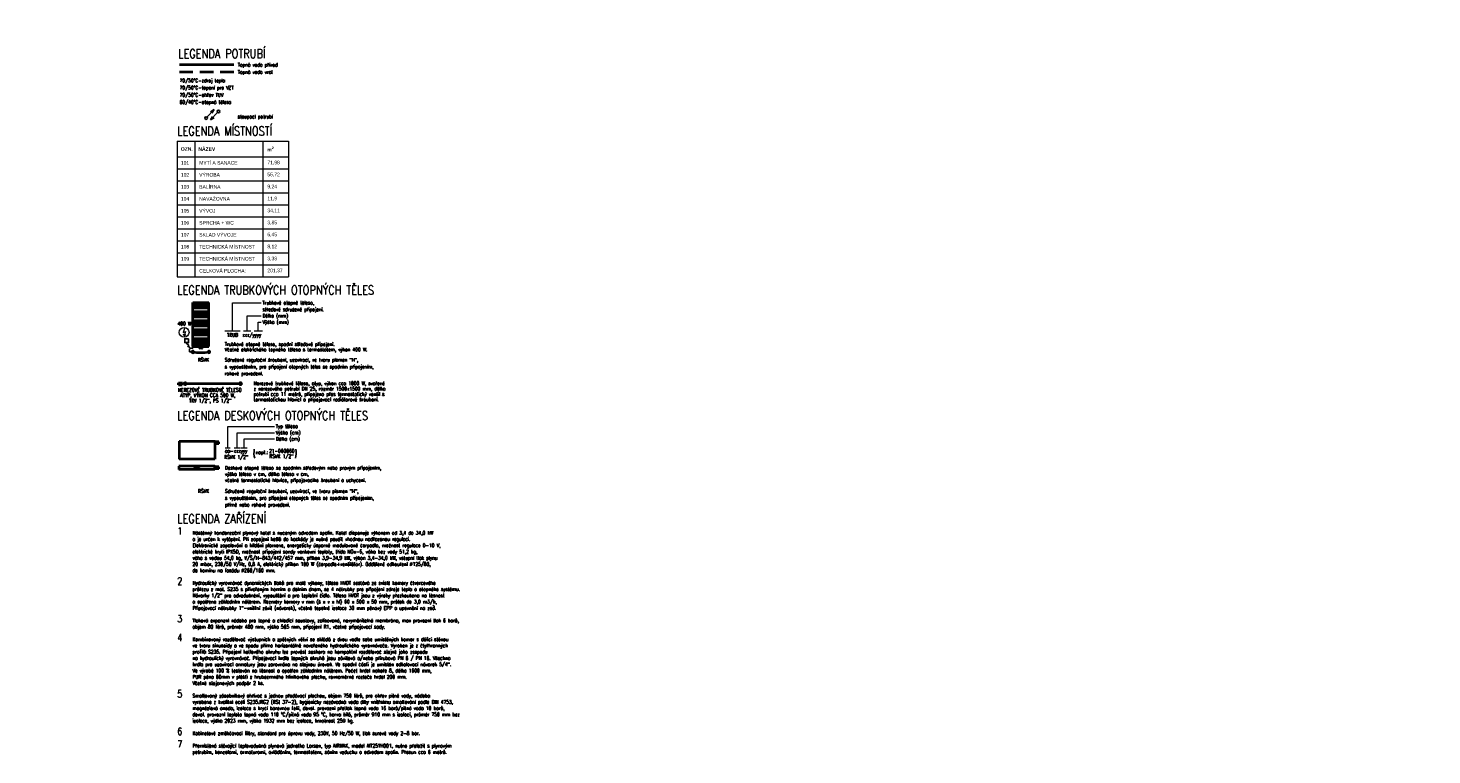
# Model space of a CAD drawing. Header units: millimetres. Extents: x -4829 to 407013, y -34854 to 354532.
# Tile 75 of 75: x 59127 to 98131, y -9849 to 10350. Entities that reach past the tile are written whole.
import ezdxf

# ---------------------------------------------------------------- set-up
doc = ezdxf.new("R2010")
doc.units = ezdxf.units.MM
doc.header["$LTSCALE"] = 15
doc.linetypes.add('DASHED', pattern=[19.05, 12.7, -6.35])
for name, color, linetype, lineweight in [('T_otopna_telesa', 1, 'Continuous', 40), ('T_popis', 4, 'Continuous', 0), ('T_potrubi_privodni', 1, 'Continuous', 40), ('T_potrubi_zpetne', 5, 'DASHED', 40), ('T_text', 3, 'Continuous', 18)]:
    doc.layers.add(name, color=color, linetype=linetype, lineweight=lineweight)
for name, color, linetype in [('T_popis_telesa', 31, 'Continuous'), ('T_stoupacky', 3, 'Continuous'), ('T_zarizeni', 4, 'Continuous')]:
    doc.layers.add(name, color=color, linetype=linetype)
doc.styles.add('EP', font='romans.shx', dxfattribs={"width": 0.8})
doc.styles.add('laplan N', font='txt')
doc.styles.add('RAZITKO', font='romans.shx', dxfattribs={"width": 0.8})

# ---------------------------------------------------------------- blocks, each defined once
blk = doc.blocks.new('A$C50C52D35')
at = {"layer": 'T_stoupacky'}
for p, q in [((-26, -27), (-222, -233)), ((-222, -233), (-162, -134)), ((-222, -233), (-122, -173))]:
    blk.add_line(p, q, dxfattribs=at)
blk.add_circle((0, 0), 37.5, dxfattribs=at)
blk = doc.blocks.new('A$C580b18a6')
at = {"lineweight": 5, "char_height": 300, "attachment_point": 1, "style": 'laplan N'}
for insert in [(-34921, 13583), (10547, -2238)]:
    blk.add_mtext_dynamic_manual_height_columns('NEZAMĚŘENÁ ČÁST\\P\\pi-900,l1200,t1200;-^INEOVĚŘENO', width=5545.82, gutter_width=500, heights=[0], dxfattribs=dict(at, insert=insert))
blk = doc.blocks.new('A$C9b8b9b80')
at = {"layer": 'T_otopna_telesa'}
blk.add_line((0, 741), (0, -741), dxfattribs=at)
at = {"layer": 'T_otopna_telesa', "color": 7, "ltscale": 2}
for p, q in [((34, -851), (-35, -851)), ((-28, -948), (-35, -851)), ((28, -948), (-28, -948)), ((28, -948), (34, -851))]:
    blk.add_line(p, q, dxfattribs=at)
at = {"layer": 'T_otopna_telesa'}
for centre in [(0, 771), (0, -771)]:
    blk.add_circle(centre, 30, dxfattribs=at)
blk = doc.blocks.new('A$C48765D27')
at = {"layer": 'T_otopna_telesa'}
for p, q in [((-250, -1138), (-250, 1300)), ((-250, 1300), (650, 1300)), ((-250, 1200), (650, 1200)), ((-250, 1100), (650, 1100)), ((-250, 1000), (650, 1000)), ((-250, 800), (650, 800)), ((650, -1138), (650, 1300)), ((-250, 700), (650, 700)), ((-250, 600), (650, 600)), ((-250, 500), (650, 500)), ((-250, 300), (650, 300)), ((-250, 200), (650, 200)), ((-250, 100), (650, 100)), ((-250, 0), (650, 0)), ((-250, -200), (650, -200)), ((-250, -300), (650, -300)), ((-250, -400), (650, -400)), ((-250, -500), (650, -500)), ((-250, -700), (650, -700)), ((-250, -800), (650, -800)), ((-250, -900), (650, -900)), ((-250, -1000), (650, -1000)), ((-250, -1138), (650, -1138))]:
    blk.add_line(p, q, dxfattribs=at)
at = {"layer": 'T_zarizeni'}
for p, q in [((-590, -972), (-590, -921)), ((-564, -1007), (-590, -972)), ((-511, -1032), (-564, -1007)), ((-529, -1121), (-490, -1094)), ((-529, -1150), (-529, -1121)), ((-476, -1150), (-529, -1150)), ((-490, -1063), (-511, -1032)), ((-490, -1094), (-490, -1063)), ((-445, -1148), (-476, -1150)), ((-438, -1238), (-445, -1148)), ((-250, -1238), (-438, -1238)), ((-250, -1138), (-250, -1238))]:
    blk.add_line(p, q, dxfattribs=at)
blk.add_lwpolyline([(-481, -715), (-699, -715), (-699, -921), (-481, -921)], close=True, dxfattribs=at)
blk = doc.blocks.new('A$Cf5918e01')
at = {"layer": 'T_otopna_telesa'}
for centre in [(-225, 29), (225, 29)]:
    blk.add_circle(centre, 22.5, dxfattribs=at)
blk.add_arc((0, 882), 882, 255.2253, 284.7747, dxfattribs=at)
at = {"layer": 'T_zarizeni', "ltscale": 2}
for p, q in [((188, 52), (263, 52)), ((188, 52), (188, 7)), ((263, 7), (188, 7)), ((263, 52), (263, 7)), ((263, 29), (320, 29)), ((320, 29), (320, 102))]:
    blk.add_line(p, q, dxfattribs=at)

msp = doc.modelspace()

# ---------------------------------------------------------------- block references
at = {"ltscale": 2}
msp.add_blockref('A$C580b18a6', (33922, -3330), dxfattribs=at)

# ---------------------------------------------------------------- next in the draw order: linework, layer by layer
at = {"lineweight": 9}
for p, q in [((63273, 7205), (66358, 7205)), ((63273, 7205), (63273, 3438)), ((63273, 7205), (66358, 7205)), ((63760, 7205), (63760, 3438)), ((65654, 7205), (66358, 7205)), ((65654, 7205), (65654, 3438)), ((66358, 7205), (66358, 3438)), ((63273, 6772), (66358, 6772)), ((63273, 6438), (64030, 6438)), ((63760, 6438), (66358, 6438)), ((63273, 6105), (64030, 6105)), ((63760, 6105), (66358, 6105)), ((63273, 5772), (64030, 5772)), ((63760, 5772), (66358, 5772)), ((63273, 5438), (64030, 5438)), ((63273, 5105), (64030, 5105)), ((63760, 5438), (66358, 5438)), ((63760, 5105), (66358, 5105)), ((63273, 4772), (64030, 4772)), ((63760, 4772), (66358, 4772)), ((63273, 4438), (64030, 4438)), ((63760, 4438), (66358, 4438)), ((63273, 4105), (64030, 4105)), ((63760, 4105), (66358, 4105)), ((63273, 3772), (64030, 3772)), ((63273, 3772), (66358, 3772)), ((63760, 3772), (66358, 3772)), ((63273, 3438), (64030, 3438)), ((63760, 3438), (66358, 3438))]:
    msp.add_line(p, q, dxfattribs=at)
at = {"layer": 'T_otopna_telesa', "ltscale": 2}
for p, q in [((63321, -1133), (64315, -1133)), ((63321, -1133), (63321, -1630)), ((64315, -1133), (64315, -1630)), ((64313, -1823), (63320, -1823)), ((63320, -1823), (63320, -1914)), ((64313, -1914), (63320, -1914)), ((64315, -1630), (63321, -1630)), ((64313, -1914), (64313, -1823))]:
    msp.add_line(p, q, dxfattribs=at)
at = {"layer": 'T_otopna_telesa', "color": 7, "ltscale": 2}
for p, q in [((64327, -1210), (64327, -1141)), ((64424, -1148), (64327, -1141)), ((64424, -1203), (64424, -1148)), ((64424, -1203), (64327, -1210)), ((64327, -1903), (64327, -1834)), ((64424, -1841), (64327, -1834)), ((64424, -1896), (64327, -1903)), ((64424, -1896), (64424, -1841))]:
    msp.add_line(p, q, dxfattribs=at)
for centre in [(63785, -1868), (63847, -1868)]:
    msp.add_circle(centre, 20.7, dxfattribs=at)
at = {"layer": 'T_popis_telesa', "ltscale": 10}
for centre, start, end in [((65939, -1451), 169.3188, 196.6572), ((66039, -1451), 343.3428, 10.6812)]:
    msp.add_arc(centre, 536, start, end, dxfattribs=at)
at = {"layer": 'T_potrubi_privodni'}
msp.add_line((64847, 9325), (63338, 9325), dxfattribs=at)
at = {"layer": 'T_potrubi_zpetne', "ltscale": 2}
msp.add_line((64847, 9125), (63338, 9125), dxfattribs=at)
at = {"layer": 'T_stoupacky'}
for centre in [(63904, 1461), (63954, 1461)]:
    msp.add_circle(centre, 22.5, dxfattribs=at)
at = {"layer": 'T_text'}
for p, q in [((64806, 2714), (65601, 2714)), ((64806, 1935), (64806, 2714)), ((65215, 2353), (65601, 2353)), ((65215, 1935), (65215, 2353)), ((65524, 2178), (65601, 2178)), ((65524, 1935), (65524, 2178)), ((64592, 1935), (65020, 1935)), ((65115, 1935), (65316, 1935)), ((65406, 1935), (65642, 1935)), ((64673, -719), (65970, -719)), ((64673, -1313), (64673, -719)), ((64936, -894), (65970, -894)), ((64936, -1313), (64936, -894)), ((65127, -1069), (65970, -1069)), ((65127, -1313), (65127, -1069)), ((64605, -1313), (64740, -1313)), ((64849, -1313), (65022, -1313)), ((65041, -1313), (65213, -1313))]:
    msp.add_line(p, q, dxfattribs=at)
at = {"layer": 'T_text', "ltscale": 2}
for p, q in [((63469, 2001), (63438, 1888)), ((63438, 1888), (63499, 1919)), ((63468, 1801), (63447, 1848)), ((63499, 1919), (63468, 1801)), ((63468, 1801), (63509, 1832))]:
    msp.add_line(p, q, dxfattribs=at)
msp.add_circle((63463, 1893), 136, dxfattribs=at)

# ---------------------------------------------------------------- next in the draw order: block references
at = {"layer": 'T_otopna_telesa', "rotation": 180}
msp.add_blockref('A$C50C52D35', (64072, 7850), dxfattribs=at)
at = {"layer": 'T_otopna_telesa'}
msp.add_blockref('A$C50C52D35', (64415, 8029), dxfattribs=at)
at = {"layer": 'T_otopna_telesa', "xscale": 0.5, "yscale": 0.5, "zscale": 0.5}
msp.add_blockref('A$C48765D27', (63828, 2072), dxfattribs=at)
at = {"layer": 'T_otopna_telesa', "ltscale": 2, "xscale": -1}
msp.add_blockref('A$Cf5918e01', (63929, 1322), dxfattribs=at)
at = {"layer": 'T_otopna_telesa', "ltscale": 2, "rotation": 270}
msp.add_blockref('A$C9b8b9b80', (64258, 466), dxfattribs=at)

# ---------------------------------------------------------------- next in the draw order: texts
at = {"lineweight": 9, "char_height": 100, "attachment_point": 4, "style": 'laplan N'}
for s, insert, width in [('{\\fMaison Neue|b1|i0|c238|p34;OZN.}', (63373, 6988), 557.38), ('{\\fMaison Neue|b1|i0|c238|p34;NÁZEV}', (63860, 6988), 2693.88), ('\\A1;{\\fMaison Neue|b1|i0|c238|p34;m\\H0.7x;\\S2^ ;}', (65776, 6988), 460.59), ('101', (63373, 6605), 557.38), ('MYTÍ A SANACE', (63882, 6605), 2650.13), ('71,98', (65776, 6605), 460.59), ('102', (63373, 6272), 557.38), ('VÝROBA', (63882, 6272), 2650.13), ('55,72', (65776, 6272), 460.59), ('103', (63373, 5938), 557.38), ('BALÍRNA', (63882, 5938), 2650.13), ('9,24', (65776, 5938), 460.59), ('104', (63373, 5605), 557.38), ('NAVAŽOVNA', (63882, 5605), 2650.13), ('11,9', (65776, 5605), 460.59), ('105', (63373, 5272), 557.38), ('VÝVOJ', (63882, 5272), 2650.13), ('34,11', (65776, 5272), 460.59), ('106', (63373, 4938), 557.38), ('SPRCHA + WC', (63882, 4938), 2650.13), ('SKLAD VÝVOJE', (63882, 4605), 2650.13), ('3,85', (65776, 4938), 460.59), ('107', (63373, 4605), 557.38), ('108', (63373, 4272), 557.38), ('TECHNICKÁ MÍSTNOST', (63882, 4272), 2650.13), ('8,12', (65776, 4272), 460.59), ('6,45', (65776, 4605), 460.59), ('109', (63373, 3938), 557.38), ('TECHNICKÁ MÍSTNOST', (63882, 3938), 2650.13), ('3,38', (65776, 3938), 460.59), ('CELKOVÁ PLOCHA:', (63882, 3605), 2650.13), ('201,37', (65776, 3605), 460.59)]:
    msp.add_mtext(s, dxfattribs=dict(at, insert=insert, width=width))
at = {"layer": 'T_popis', "color": 1, "style": 'RAZITKO', "width": 0.8}
for s, p in [('LEGENDA POTRUBÍ', (63300, 9514)), ('LEGENDA MÍSTNOSTÍ', (63273, 7364)), ('LEGENDA TRUBKOVÝCH OTOPNÝCH TĚLES', (63273, 2943)), ('LEGENDA DESKOVÝCH OTOPNÝCH TĚLES', (63273, -542)), ('LEGENDA ZAŘÍZENÍ', (63273, -3411))]:
    msp.add_text(s, height=248.5, dxfattribs=at).set_placement(p)
at = {"layer": 'T_popis', "color": 4, "style": 'EP', "width": 0.8}
for s, p in [('1', (63273, -3727)), ('2', (63273, -5119)), ('3', (63273, -6163)), ('4', (63273, -6685)), ('5', (63273, -8252)), ('6', (63273, -9296)), ('7', (63273, -9644))]:
    msp.add_text(s, height=200, dxfattribs=at).set_placement(p)
at = {"layer": 'T_popis_telesa', "ltscale": 10, "style": 'EP', "width": 0.8}
for s, p in [(' TRUB  xxx/yyyy', (64591, 1774)), ('NEREZOVÉ TRUBKOVÉ TĚLESO', (63289, 245)), ('ATYP, VÝKON CCA 500 W,', (63353, 97)), ('TRV 1/2", PŠ 1/2"', (63596, -51, 850)), ('RŠVK 1/2"', (64574, -1622)), ('aa-xxxyyy', (64595, -1451)), ('např.:', (65452, -1489)), ('21-060060', (65821, -1451)), ('RŠVK 1/2"', (65833, -1599))]:
    msp.add_text(s, height=100, dxfattribs=at).set_placement(p)
at = {"layer": 'T_text', "style": 'EP', "width": 0.8}
for s, p in [('Topná voda přívod', (64951, 9280)), ('Topná voda vrat', (64951, 9080)), ('70/50°C-zdroj tepla', (63338, 8843)), ('70/50°C-topení pro VZT', (63338, 8643)), ('70/50°C-ohřev TUV', (63338, 8443)), ('60/40°C-otopná tělesa', (63338, 8244)), ('stoupací potrubí', (64951, 7840)), ('Trubkové otopné těleso,', (65640, 2667)), ('středové sdružené připojení.', (65640, 2482)), ('Délka (mm)', (65640, 2307)), ('Výška (mm)', (65640, 2132)), ('Trubkové otopné těleso, spodní středové připojení.', (64591, 1517)), ('RŠVK', (63845, 1080)), ('Včetně elektrického topného tělesa s termostatem, výkon 400 W.', (64591, 1367)), ('Sdružené regulační šroubení, uzavírací, ve tvaru písmen "H",', (64591, 1080)), ('s vypouštěním, pro připojení otopných těles se spodním připojením,', (64591, 890)), ('rohové provedení.', (64591, 701)), ('z nerezového potrubí DN 25, rozměr 1500x1500 mm, délka', (65394, 279)), ('Nerezové trubkové těleso, atyp, výkon cca 1000 W, svařené', (65394, 429)), ('termostatickou hlavicí a připojovací radiátorové šroubení.', (65394, -21)), ('potrubí cca 11 metrů, připojeno přes termostatický ventil s', (65394, 129)), ('Typ tělesa', (66010, -765)), ('Výška (cm)', (66010, -941)), ('Délka (cm)', (66010, -1116)), ('Deskové otopné těleso se spodním středovým nebo pravým připojením,', (64597, -1921)), ('výška tělesa v cm, délka tělesa v cm,', (64597, -2092)), ('včetně termostatické hlavice, připojovacího šroubení a uchycení.', (64597, -2263)), ('RŠVK', (63851, -2568)), ('s vypouštěním, pro připojení otopných těles se spodním připojením,', (64597, -2757)), ('Sdružené regulační šroubení, uzavírací, ve tvaru písmen "H",', (64597, -2568)), ('přímé nebo rohové provedení.', (64597, -2946)), ('a je určen k vytápění. Při zapojení kotlů do kaskády je nutné použít vhodnou nadřazenou regulaci.', (63695, -3901)), ('Nástěnný kondenzační plynový kotel s nuceným odvodem spalin. Kotel disponuje výkonem od 3,4 do 34,0 kW', (63695, -3727)), ('elektrické krytí IPX5D, možnost připojení sondy venkovní teploty, třída NOx-6, váha bez vody 51,2 kg, ', (63695, -4249)), ('Elektronické zapalování a hlídání plamene, energeticky úsporné modulované čerpadlo, možnost regulace 0-10 V,', (63695, -4075)), ('váha s vodou 54,0 kg, V/Š/H-843/442/457 mm, příkon 3,9-34,9 kW, výkon 3,4-34,0 kW, vstupní tlak plynu', (63695, -4423)), ('20 mbar, 230/50 V/Hz, 0,8 A, elektrický příkon 100 W (čerpadlo+ventilátor). Oddělené odkouření %%C125/80,', (63695, -4597)), ('do komínu na fasádu %%C260/160 mm.', (63695, -4771)), ('Hydraulický vyrovnávač dynamických tlaků pro malé výkony, těleso HVDT sestává ze svislé komory čtvercového', (63695, -5119)), ('průřezu z mat. S235 s přivařeným horním a dolním dnem, se 4 nátrubky pro připojení zdroje tepla a otopného systému.', (63695, -5293)), ('Návarky 1/2" pro odvzdušnění, vypouštění a pro teplotní čidlo. Tělesa HVDT jsou z výroby přezkoušena na těsnost', (63695, -5467)), ('a opatřena základním nátěrem. Rozměry komory v mm (š x v x hl) 60 x 500 x 50 mm, průtok do 3,0 m3/h,', (63695, -5641)), ('Připojovací nátrubky 1"-vnitřní závit (návarek), včetně tepelné izolace 30 mm pěnový EPP a upevnění na zeď.', (63695, -5815)), ('Tlaková expanzní nádoba pro topné a chladicí soustavy, zalisovaná, nevyměnitelná membrána, max provozní tlak 6 barů,', (63695, -6163)), ('objem 80 litrů, průměr 480 mm, výška 565 mm, připojení R1, včetně připojovací sady.', (63695, -6337)), ('Kombinovaný rozdělovač výstupních a zpětných větví se skládá z dvou vedle sebe umístěných komor s dělicí stěnou', (63695, -6685)), ('ve tvaru sinusoidy a ve spodu přímo horizontálně navařeného hydraulického vyrovnávače. Vyroben je z čtyřhranných', (63695, -6859)), ('profilů S235. Připojení kotlového okruhu lze provést seshora na kompaktní rozdělovač stejně jako zespodu', (63695, -7033)), ('na hydraulický vyrovnávač. Připojovací hrdla topných okruhů jsou závitová a/nebo přírubová PN 6 / PN 16. Všechna', (63695, -7207)), ('hrdla pro uzavírací armatury jsou zarovnána na stejnou úroveň. Ve spodní části je umístěn odkalovací návarek 5/4".', (63695, -7381)), ('Ve výrobě 100 %%% testován na těsnost a opatřen základním nátěrem. Počet hrdel nahoře 8, délka 1600 mm,', (63695, -7555)), ('Včetně stojanových podpěr 2 ks.', (63695, -7904)), ('PUR pěna 60mm v plášti z hrubozrnného hliníkového plechu, rovnoměrné rozteče hrdel 200 mm.', (63695, -7729)), ('Smaltovaný zásobníkový ohřívač s jednou předávací plochou, objem 750 litrů, pro ohřev pitné vody, nádoba', (63695, -8252)), ('vyrobena z kvalitní oceli S235JRG2 (RSt 37-2), hygienicky nezávadná voda díky vnitřnímu smaltování podle DIN 4753,', (63695, -8426)), ('magnéziová anoda, izolace s krycí barevnou folií, dovol. provozní přetlak topná voda 16 barů/pitná voda 10 barů,', (63695, -8600)), ('dovol. provozní teplota topná voda 110 °C/pitná voda 95 °C, barva bílá, průměr 910 mm s izolací, průměr 750 mm bez', (63695, -8774)), ('izolace, výška 2023 mm, výška 1932 mm bez izolace, hmotnost 259 kg.', (63695, -8948)), ('Kabinetové změkčovací filtry, standard pro úpravu vody, 230V, 50 Hz/50 W, tlak surové vody 2-8 bar.', (63695, -9296)), ('potrubím, konzolami, armaturami, ovládáním, termostatem, sáním vzduchu a odvodem spalin. Přesun cca 6 metrů.', (63695, -9818)), ('Přemístěná stávající teplovzdušná plynová jednotka Larsen, typ AIRMAX, model AIT25YH001, nutno přeložit s plynovým', (63695, -9644))]:
    msp.add_text(s, height=100, dxfattribs=at).set_placement(p)
at = {"layer": 'T_text', "ltscale": 2, "style": 'EP', "width": 0.8}
msp.add_text('400 W', height=100, dxfattribs=at).set_placement((63280, 2088, -850))

doc.saveas('drawing.dxf')
